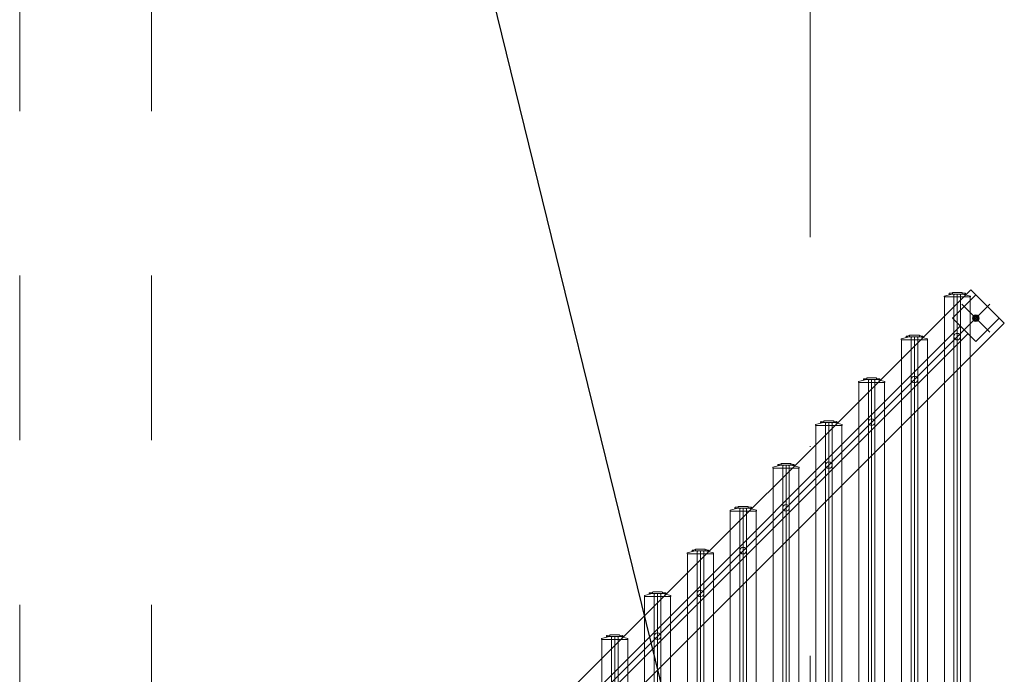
# Model space of a CAD drawing. Header units: metres. Extents: x -10951 to 10441, y -17253 to 1447.
# Tile 14 of 54: x -9071 to -8921, y -15247 to -15147. Entities that reach past the tile are written whole.
import ezdxf
from ezdxf.enums import TextEntityAlignment as Align

# ---------------------------------------------------------------- set-up
doc = ezdxf.new("R2010")
doc.units = ezdxf.units.M
doc.header["$MEASUREMENT"] = 0
for name, pattern in [('8', [0.5, 0.25, -0.25]), ('ACAD_ISO02W100', [15, 12, -3]), ('DASHDOT', [25.4, 12.7, -6.35, 0, -6.35])]:
    doc.linetypes.add(name, pattern=pattern)
for name, color, linetype, lineweight in [('#elektryczne', 8, 'Continuous', 20), ('A_B.CIENKIE', 8, 'Continuous', 9), ('A_OSIE', 8, 'Continuous', 13), ('A_OZACZENIE DRZWI', 8, 'Continuous', 13), ('A_OZNACZENIA OKIEN', 8, 'Continuous', 13), ('A_STOLARKA', 8, 'Continuous', 5), ('EB_UZIEMIENIE', 1, 'ACAD_ISO02W100', 30)]:
    doc.layers.add(name, color=color, linetype=linetype, lineweight=lineweight)
doc.styles.add('m1_romans', font='romans.shx', dxfattribs={"width": 0.8})

# ---------------------------------------------------------------- blocks, each defined once
blk = doc.blocks.new('podkład')
at = {"layer": 'A_B.CIENKIE', "color": 8, "linetype": '8', "ltscale": 100}
for p, q in [((11573.49, -2008.7), (11573.49, -4224.7)), ((11593.49, -2008.7), (11593.49, -4188.5))]:
    blk.add_line(p, q, dxfattribs=at)
at = {"layer": 'A_OSIE', "color": 8, "linetype": 'DASHDOT', "ltscale": 5}
blk.add_line((11693.49, -4159.34), (11693.49, -2044.7), dxfattribs=at)
at = {"layer": 'A_STOLARKA', "color": 8}
for p, q in [((11598.01, -2380.69), (11717.87, -2260.83)), ((11713.82, -2261.79), (11715.02, -2261.49)), ((11714.57, -2261.42), (11714.57, -2261.6)), ((11715.02, -2261.49), (11714.57, -2261.49)), ((11714.61, -2261.37), (11715.07, -2261.29)), ((11715.02, -2261.49), (11715.07, -2261.49)), ((11715.02, -2261.49), (11716.62, -2261.49)), ((11715.07, -2261.49), (11715.07, -2261.29)), ((11715.12, -2261.24), (11716.52, -2261.24)), ((11715.42, -2261.49), (11715.32, -2261.59)), ((11716.22, -2261.49), (11715.42, -2261.49)), ((11715.82, -2261.47), (11715.82, -2358.66)), ((11716.32, -2261.59), (11716.22, -2261.49)), ((11716.57, -2261.29), (11717.03, -2261.37)), ((11716.57, -2261.49), (11716.57, -2261.29)), ((11716.57, -2261.49), (11716.62, -2261.49)), ((11717.07, -2261.49), (11716.62, -2261.49)), ((11716.62, -2261.49), (11717.82, -2261.79)), ((11717.07, -2261.6), (11717.07, -2261.42)), ((11717.87, -2260.83), (11719.85, -2262.81)), ((11713.82, -2261.94), (11717.82, -2261.94)), ((11713.86, -2358.21), (11713.86, -2261.94)), ((11715.11, -2265.14), (11718.65, -2261.61)), ((11715.32, -2358.55), (11715.32, -2261.59)), ((11716.32, -2261.59), (11716.32, -2358.55)), ((11717.79, -2261.94), (11717.79, -2358.21)), ((11718.65, -2261.61), (11722.18, -2265.14)), ((11719.85, -2262.81), (11720.38, -2263.34)), ((11720.38, -2263.34), (11720.42, -2263.37)), ((11720.42, -2263.37), (11720.45, -2263.41)), ((11720.45, -2263.41), (11720.98, -2263.94)), ((11720.98, -2263.94), (11722.96, -2265.92)), ((11603.1, -2385.78), (11722.96, -2265.92)), ((11718.65, -2268.68), (11715.11, -2265.14)), ((11718.36, -2265.16), (11718.49, -2264.9)), ((11718.52, -2265.4), (11718.36, -2265.16)), ((11718.49, -2264.9), (11718.78, -2264.88)), ((11718.81, -2265.38), (11718.52, -2265.4)), ((11722.18, -2265.14), (11718.65, -2268.68)), ((11718.78, -2264.88), (11718.94, -2265.13)), ((11718.94, -2265.13), (11718.81, -2265.38)), ((11722.96, -2265.92), (11722.68, -2265.64)), ((11595.55, -2388.23), (11716.88, -2266.91)), ((11599.99, -2382.67), (11716.32, -2266.34)), ((11601.12, -2383.8), (11717.45, -2267.48)), ((11707.32, -2268.29), (11708.52, -2267.99)), ((11707.32, -2268.44), (11711.32, -2268.44)), ((11707.36, -2364.72), (11707.36, -2268.44)), ((11708.07, -2267.92), (11708.07, -2268.1)), ((11708.52, -2267.99), (11708.07, -2267.99)), ((11708.11, -2267.87), (11708.57, -2267.79)), ((11708.52, -2267.99), (11708.57, -2267.99)), ((11708.52, -2267.99), (11710.12, -2267.99)), ((11708.57, -2267.99), (11708.57, -2267.79)), ((11708.62, -2267.74), (11710.02, -2267.74)), ((11708.92, -2267.99), (11708.82, -2268.09)), ((11708.82, -2365.06), (11708.82, -2268.09)), ((11709.72, -2267.99), (11708.92, -2267.99)), ((11709.32, -2267.97), (11709.32, -2365.17)), ((11709.82, -2268.09), (11709.72, -2267.99)), ((11709.82, -2268.09), (11709.82, -2365.06)), ((11710.07, -2267.79), (11710.53, -2267.87)), ((11710.07, -2267.99), (11710.07, -2267.79)), ((11710.07, -2267.99), (11710.12, -2267.99)), ((11710.57, -2267.99), (11710.12, -2267.99)), ((11710.12, -2267.99), (11711.32, -2268.29)), ((11710.57, -2268.1), (11710.57, -2267.92)), ((11711.29, -2268.44), (11711.29, -2364.72)), ((11700.82, -2274.79), (11702.02, -2274.49)), ((11700.82, -2274.94), (11704.82, -2274.94)), ((11700.86, -2371.22), (11700.86, -2274.94)), ((11701.57, -2274.42), (11701.57, -2274.6)), ((11702.02, -2274.49), (11701.57, -2274.49)), ((11701.61, -2274.37), (11702.07, -2274.29)), ((11702.02, -2274.49), (11702.07, -2274.49)), ((11702.02, -2274.49), (11703.62, -2274.49)), ((11702.07, -2274.49), (11702.07, -2274.29)), ((11702.12, -2274.24), (11703.52, -2274.24)), ((11702.42, -2274.49), (11702.32, -2274.59)), ((11702.32, -2371.56), (11702.32, -2274.59)), ((11703.22, -2274.49), (11702.42, -2274.49)), ((11702.82, -2274.47), (11702.82, -2371.67)), ((11703.32, -2274.59), (11703.22, -2274.49)), ((11703.32, -2274.59), (11703.32, -2371.56)), ((11703.57, -2274.29), (11704.03, -2274.37)), ((11703.57, -2274.49), (11703.57, -2274.29)), ((11703.57, -2274.49), (11703.62, -2274.49)), ((11704.07, -2274.49), (11703.62, -2274.49)), ((11703.62, -2274.49), (11704.82, -2274.79)), ((11704.07, -2274.6), (11704.07, -2274.42)), ((11704.79, -2274.94), (11704.79, -2371.22)), ((11695.07, -2280.92), (11695.07, -2281.1)), ((11695.11, -2280.87), (11695.57, -2280.79)), ((11695.57, -2280.99), (11695.57, -2280.79)), ((11695.62, -2280.74), (11697.02, -2280.74)), ((11697.07, -2280.79), (11697.53, -2280.87)), ((11697.07, -2280.99), (11697.07, -2280.79)), ((11697.57, -2281.1), (11697.57, -2280.92)), ((11694.32, -2281.29), (11695.52, -2280.99)), ((11694.32, -2281.44), (11698.32, -2281.44)), ((11694.36, -2377.72), (11694.36, -2281.44)), ((11695.52, -2280.99), (11695.07, -2280.99)), ((11695.52, -2280.99), (11695.57, -2280.99)), ((11695.52, -2280.99), (11697.12, -2280.99)), ((11695.92, -2280.99), (11695.82, -2281.09)), ((11695.82, -2378.06), (11695.82, -2281.09)), ((11696.72, -2280.99), (11695.92, -2280.99)), ((11696.32, -2280.97), (11696.32, -2378.17)), ((11696.82, -2281.09), (11696.72, -2280.99)), ((11696.82, -2281.09), (11696.82, -2378.06)), ((11697.07, -2280.99), (11697.12, -2280.99)), ((11697.57, -2280.99), (11697.12, -2280.99)), ((11697.12, -2280.99), (11698.32, -2281.29)), ((11698.29, -2281.44), (11698.29, -2377.72)), ((11687.82, -2287.79), (11689.02, -2287.49)), ((11687.82, -2287.94), (11691.82, -2287.94)), ((11687.86, -2384.22), (11687.86, -2287.94)), ((11688.57, -2287.42), (11688.57, -2287.6)), ((11689.02, -2287.49), (11688.57, -2287.49)), ((11688.61, -2287.37), (11689.07, -2287.29)), ((11689.02, -2287.49), (11689.07, -2287.49)), ((11689.02, -2287.49), (11690.62, -2287.49)), ((11689.07, -2287.49), (11689.07, -2287.29)), ((11689.12, -2287.24), (11690.52, -2287.24)), ((11689.42, -2287.49), (11689.32, -2287.59)), ((11689.32, -2384.56), (11689.32, -2287.59)), ((11690.22, -2287.49), (11689.42, -2287.49)), ((11689.82, -2287.47), (11689.82, -2384.67)), ((11690.32, -2287.59), (11690.22, -2287.49)), ((11690.32, -2287.59), (11690.32, -2384.56)), ((11690.57, -2287.29), (11691.03, -2287.37)), ((11690.57, -2287.49), (11690.57, -2287.29)), ((11690.57, -2287.49), (11690.62, -2287.49)), ((11691.07, -2287.49), (11690.62, -2287.49)), ((11690.62, -2287.49), (11691.82, -2287.79)), ((11691.07, -2287.6), (11691.07, -2287.42)), ((11691.79, -2287.94), (11691.79, -2384.22)), ((11681.32, -2294.29), (11682.52, -2293.99)), ((11682.07, -2293.92), (11682.07, -2294.1)), ((11682.52, -2293.99), (11682.07, -2293.99)), ((11682.11, -2293.87), (11682.57, -2293.79)), ((11682.52, -2293.99), (11682.57, -2293.99)), ((11682.52, -2293.99), (11684.12, -2293.99)), ((11682.57, -2293.99), (11682.57, -2293.79)), ((11682.62, -2293.74), (11684.02, -2293.74)), ((11682.92, -2293.99), (11682.82, -2294.09)), ((11682.82, -2391.06), (11682.82, -2294.09)), ((11683.72, -2293.99), (11682.92, -2293.99)), ((11683.32, -2293.97), (11683.32, -2391.17)), ((11683.82, -2294.09), (11683.72, -2293.99)), ((11683.82, -2294.09), (11683.82, -2391.06)), ((11684.07, -2293.79), (11684.53, -2293.87)), ((11684.07, -2293.99), (11684.07, -2293.79)), ((11684.07, -2293.99), (11684.12, -2293.99)), ((11684.57, -2293.99), (11684.12, -2293.99)), ((11684.12, -2293.99), (11685.32, -2294.29)), ((11684.57, -2294.1), (11684.57, -2293.92)), ((11681.32, -2294.44), (11685.32, -2294.44)), ((11681.36, -2390.72), (11681.36, -2294.44)), ((11685.29, -2294.44), (11685.29, -2390.72)), ((11675.61, -2300.37), (11676.07, -2300.29)), ((11676.07, -2300.49), (11676.07, -2300.29)), ((11676.12, -2300.24), (11677.52, -2300.24)), ((11677.57, -2300.29), (11678.03, -2300.37)), ((11677.57, -2300.49), (11677.57, -2300.29)), ((11674.82, -2300.79), (11676.02, -2300.49)), ((11674.82, -2300.94), (11678.82, -2300.94)), ((11674.86, -2397.22), (11674.86, -2300.94)), ((11675.57, -2300.42), (11675.57, -2300.6)), ((11676.02, -2300.49), (11675.57, -2300.49)), ((11676.02, -2300.49), (11676.07, -2300.49)), ((11676.02, -2300.49), (11677.62, -2300.49)), ((11676.42, -2300.49), (11676.32, -2300.59)), ((11676.32, -2397.56), (11676.32, -2300.59)), ((11677.22, -2300.49), (11676.42, -2300.49)), ((11676.82, -2300.47), (11676.82, -2397.67)), ((11677.32, -2300.59), (11677.22, -2300.49)), ((11677.32, -2300.59), (11677.32, -2397.56)), ((11677.57, -2300.49), (11677.62, -2300.49)), ((11678.07, -2300.49), (11677.62, -2300.49)), ((11677.62, -2300.49), (11678.82, -2300.79)), ((11678.07, -2300.6), (11678.07, -2300.42)), ((11678.79, -2300.94), (11678.79, -2397.22)), ((11668.32, -2307.29), (11669.52, -2306.99)), ((11668.32, -2307.44), (11672.32, -2307.44)), ((11668.36, -2403.72), (11668.36, -2307.44)), ((11669.07, -2306.92), (11669.07, -2307.1)), ((11669.52, -2306.99), (11669.07, -2306.99)), ((11669.11, -2306.87), (11669.57, -2306.79)), ((11669.52, -2306.99), (11669.57, -2306.99)), ((11669.52, -2306.99), (11671.12, -2306.99)), ((11669.57, -2306.99), (11669.57, -2306.79)), ((11669.62, -2306.74), (11671.02, -2306.74)), ((11669.92, -2306.99), (11669.82, -2307.09)), ((11669.82, -2404.06), (11669.82, -2307.09)), ((11670.72, -2306.99), (11669.92, -2306.99)), ((11670.32, -2306.97), (11670.32, -2404.17)), ((11670.82, -2307.09), (11670.72, -2306.99)), ((11670.82, -2307.09), (11670.82, -2404.06)), ((11671.07, -2306.79), (11671.53, -2306.87)), ((11671.07, -2306.99), (11671.07, -2306.79)), ((11671.07, -2306.99), (11671.12, -2306.99)), ((11671.57, -2306.99), (11671.12, -2306.99)), ((11671.12, -2306.99), (11672.32, -2307.29)), ((11671.57, -2307.1), (11671.57, -2306.92)), ((11672.29, -2307.44), (11672.29, -2403.72)), ((11661.82, -2313.79), (11663.02, -2313.49)), ((11662.57, -2313.42), (11662.57, -2313.6)), ((11663.02, -2313.49), (11662.57, -2313.49)), ((11662.61, -2313.37), (11663.07, -2313.29)), ((11663.02, -2313.49), (11663.07, -2313.49)), ((11663.02, -2313.49), (11664.62, -2313.49)), ((11663.07, -2313.49), (11663.07, -2313.29)), ((11663.12, -2313.24), (11664.52, -2313.24)), ((11663.42, -2313.49), (11663.32, -2313.59)), ((11663.32, -2410.56), (11663.32, -2313.59)), ((11664.22, -2313.49), (11663.42, -2313.49)), ((11663.82, -2313.47), (11663.82, -2410.67)), ((11664.32, -2313.59), (11664.22, -2313.49)), ((11664.32, -2313.59), (11664.32, -2410.56)), ((11664.57, -2313.29), (11665.03, -2313.37)), ((11664.57, -2313.49), (11664.57, -2313.29)), ((11664.57, -2313.49), (11664.62, -2313.49)), ((11665.07, -2313.49), (11664.62, -2313.49)), ((11664.62, -2313.49), (11665.82, -2313.79)), ((11665.07, -2313.6), (11665.07, -2313.42)), ((11661.82, -2313.94), (11665.82, -2313.94)), ((11661.86, -2410.22), (11661.86, -2313.94)), ((11665.79, -2313.94), (11665.79, -2410.22))]:
    blk.add_line(p, q, dxfattribs=at)
at = {"layer": 'A_STOLARKA', "color": 8, "ltscale": 0.1}
for p, q in [((11713.82, -2261.94), (11713.82, -2261.79)), ((11716.53, -2263.02), (11720.77, -2267.26)), ((11716.53, -2267.26), (11720.77, -2263.02)), ((11717.82, -2261.94), (11717.82, -2261.79)), ((11707.32, -2268.44), (11707.32, -2268.29)), ((11711.32, -2268.44), (11711.32, -2268.29)), ((11700.82, -2274.94), (11700.82, -2274.79)), ((11704.82, -2274.94), (11704.82, -2274.79)), ((11694.32, -2281.44), (11694.32, -2281.29)), ((11698.32, -2281.44), (11698.32, -2281.29)), ((11687.82, -2287.94), (11687.82, -2287.79)), ((11691.82, -2287.94), (11691.82, -2287.79)), ((11681.32, -2294.44), (11681.32, -2294.29)), ((11685.32, -2294.44), (11685.32, -2294.29)), ((11674.82, -2300.94), (11674.82, -2300.79)), ((11678.82, -2300.94), (11678.82, -2300.79)), ((11668.32, -2307.44), (11668.32, -2307.29)), ((11672.32, -2307.44), (11672.32, -2307.29)), ((11661.82, -2313.94), (11661.82, -2313.79)), ((11665.82, -2313.94), (11665.82, -2313.79))]:
    blk.add_line(p, q, dxfattribs=at)
at = {"layer": 'A_STOLARKA', "color": 8}
for centre, radius in [((11718.65, -2265.14), 0.5), ((11718.65, -2265.14), 0.419), ((11718.65, -2265.14), 0.3), ((11715.82, -2267.96), 0.5), ((11709.32, -2274.46), 0.5), ((11702.82, -2280.96), 0.5), ((11696.32, -2287.46), 0.5), ((11689.82, -2293.96), 0.5), ((11683.32, -2300.46), 0.5), ((11676.82, -2306.96), 0.5), ((11670.32, -2313.46), 0.5)]:
    blk.add_circle(centre, radius, dxfattribs=at)
for centre, radius, start, end in [((11714.62, -2261.42), 0.05, 100.0211, 180.0211), ((11715.12, -2261.29), 0.05, 90.0211, 180.0211), ((11716.52, -2261.29), 0.05, 0.0211, 90.0211), ((11717.02, -2261.42), 0.05, 0.0211, 80.0211), ((11718.65, -2265.14), 0.289, 123.1668, 183.1668), ((11718.65, -2265.14), 0.289, 183.1668, 243.1668), ((11718.65, -2265.14), 0.289, 63.1668, 123.1668), ((11718.65, -2265.14), 0.289, 243.1668, 303.1668), ((11718.65, -2265.14), 0.289, 3.1668, 63.1668), ((11718.65, -2265.14), 0.289, 303.1668, 3.1668), ((11708.12, -2267.92), 0.05, 100.0211, 180.0211), ((11708.62, -2267.79), 0.05, 90.0211, 180.0211), ((11710.02, -2267.79), 0.05, 0.0211, 90.0211), ((11710.52, -2267.92), 0.05, 0.0211, 80.0211), ((11701.62, -2274.42), 0.05, 100.0211, 180.0211), ((11702.12, -2274.29), 0.05, 90.0211, 180.0211), ((11703.52, -2274.29), 0.05, 0.0211, 90.0211), ((11704.02, -2274.42), 0.05, 0.0211, 80.0211), ((11695.12, -2280.92), 0.05, 100.0211, 180.0211), ((11695.62, -2280.79), 0.05, 90.0211, 180.0211), ((11697.02, -2280.79), 0.05, 0.0211, 90.0211), ((11697.52, -2280.92), 0.05, 0.0211, 80.0211), ((11688.62, -2287.42), 0.05, 100.0211, 180.0211), ((11689.12, -2287.29), 0.05, 90.0211, 180.0211), ((11690.52, -2287.29), 0.05, 0.0211, 90.0211), ((11691.02, -2287.42), 0.05, 0.0211, 80.0211), ((11682.12, -2293.92), 0.05, 100.0211, 180.0211), ((11682.62, -2293.79), 0.05, 90.0211, 180.0211), ((11684.02, -2293.79), 0.05, 0.0211, 90.0211), ((11684.52, -2293.92), 0.05, 0.0211, 80.0211), ((11675.62, -2300.42), 0.05, 100.0211, 180.0211), ((11676.12, -2300.29), 0.05, 90.0211, 180.0211), ((11677.52, -2300.29), 0.05, 0.0211, 90.0211), ((11678.02, -2300.42), 0.05, 0.0211, 80.0211), ((11669.12, -2306.92), 0.05, 100.0211, 180.0211), ((11669.62, -2306.79), 0.05, 90.0211, 180.0211), ((11671.02, -2306.79), 0.05, 0.0211, 90.0211), ((11671.52, -2306.92), 0.05, 0.0211, 80.0211), ((11662.62, -2313.42), 0.05, 100.0211, 180.0211), ((11663.12, -2313.29), 0.05, 90.0211, 180.0211), ((11664.52, -2313.29), 0.05, 0.0211, 90.0211), ((11665.02, -2313.42), 0.05, 0.0211, 80.0211)]:
    blk.add_arc(centre, radius, start, end, dxfattribs=at)
at = {"layer": 'A_OZACZENIE DRZWI', "color": 8, "ltscale": 0.1, "style": 'm1_romans', "width": 0.8}
for rotation, p in [(98.4861, (12735.07, -773.13)), (360, (12573.8, -1012.7)), (90, (11565.29, -1150.14)), (90, (11872.29, -1150.14)), (90, (12230.03, -1245.64)), (90, (12385.87, -1249.44)), (90, (11565.29, -1370.89)), (90, (11872.29, -1370.89)), (90, (12230.03, -1370.89)), (90, (12389.3, -1370.89)), (90, (11748.79, -1556.15)), (90, (11986.6, -1556.15)), (90, (12389.3, -1556.15)), (360, (12235.05, -1664.2)), (360, (12235.05, -1880.2)), (90, (11745.78, -2001.94))]:
    blk.add_attdef('SZEROKOSC', text='', height=10, rotation=rotation, dxfattribs=at).set_placement(p, align=Align.BOTTOM_CENTER)
for rotation, p in [(98.4861, (12738.56, -773.47)), (360, (12572.95, -1016.09)), (90, (11568.68, -1150.99)), (90, (11875.68, -1150.99)), (90, (12233.42, -1246.49)), (90, (12389.27, -1250.29)), (90, (11568.68, -1371.74)), (90, (11875.68, -1371.74)), (90, (12233.42, -1371.74)), (90, (12392.69, -1371.74)), (90, (11752.19, -1557)), (90, (11990, -1557)), (90, (12392.69, -1557)), (360, (12234.2, -1667.59)), (360, (12234.2, -1883.59)), (90, (11749.18, -2002.79))]:
    blk.add_attdef('WYSOKOSC', text='', height=10, rotation=rotation, dxfattribs=at).set_placement(p, align=Align.TOP_CENTER)
at = {"layer": 'A_OZNACZENIA OKIEN', "color": 8, "ltscale": 0.1, "style": 'm1_romans', "width": 0.8}
for rotation, p in [(278.8676, (13403.28, -587.56)), (278.8676, (13013.44, -645.27)), (278.8676, (12475.3, -724.92)), (278.8676, (12253.72, -757.72)), (0, (14011.09, -903.42)), (278.8676, (11051.11, -935.72)), (278.8676, (10670.26, -992.09)), (0, (14011.09, -1578.09)), (90, (10823, -2081.55)), (90, (11208, -2081.55)), (90, (11974, -2081.55)), (90, (13179.19, -2081.55)), (90, (13543.19, -2081.55))]:
    blk.add_attdef('WYSOKOSC', text='', height=10, rotation=rotation, dxfattribs=at).set_placement(p, align=Align.TOP_CENTER)
for rotation, p in [(278.8676, (13373.71, -593.04)), (278.8676, (12983.87, -650.74)), (278.8676, (12445.73, -730.4)), (278.8676, (12224.15, -763.19)), (0, (14017.48, -900.03)), (278.8676, (11021.54, -941.2)), (278.8676, (10640.69, -997.57)), (0, (14017.48, -1574.7)), (90, (10819.6, -2080.7)), (90, (11204.6, -2080.7)), (90, (11970.6, -2080.7)), (90, (13175.8, -2080.7)), (90, (13539.8, -2080.7))]:
    blk.add_attdef('SZEROKOSC', text='', height=10, rotation=rotation, dxfattribs=at).set_placement(p, align=Align.BOTTOM_CENTER)

msp = doc.modelspace()

# ---------------------------------------------------------------- linework, layer by layer
at = {"layer": 'EB_UZIEMIENIE', "linetype": 'Continuous', "lineweight": 30}
msp.add_line((-8950.83, -15340.29), (-9053.04, -14923.79), dxfattribs=at)

# ---------------------------------------------------------------- block references
at = {"layer": '#elektryczne', "color": 8, "linetype": 'Continuous', "lineweight": 18}
msp.add_blockref('podkład', (-20644.32, -12927.59), dxfattribs=at)

doc.saveas('drawing.dxf')
